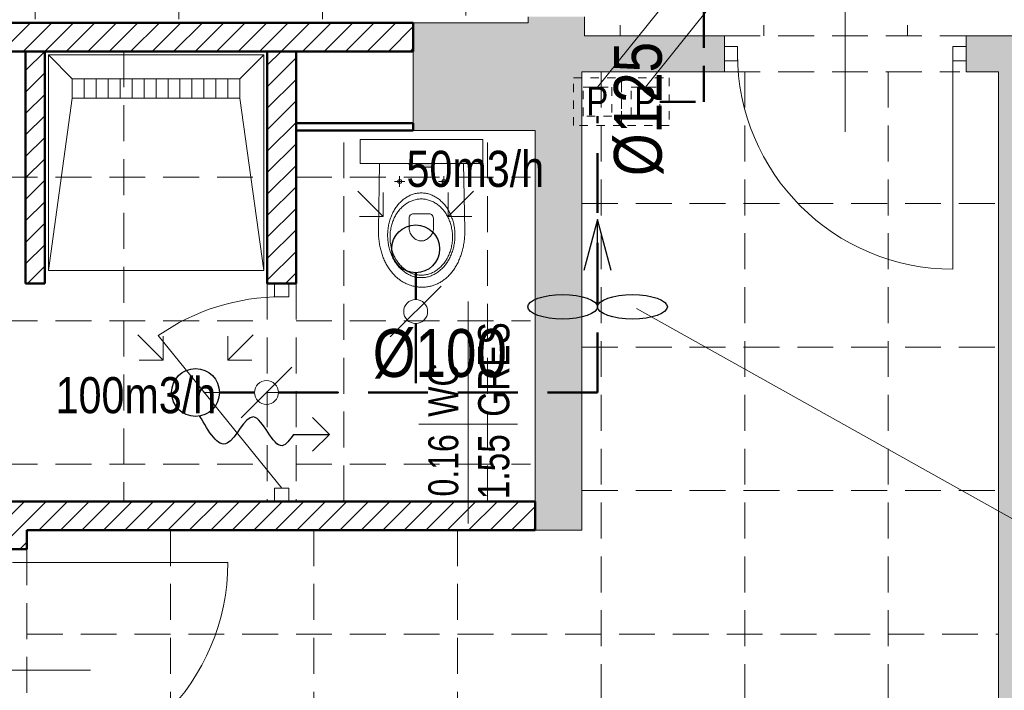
# Model space of a CAD drawing. Header units: millimetres. Extents: x -23540 to 53212, y -37964 to 41185.
# Tile 173 of 203: x 16522 to 16933, y -31753 to -31473. Entities that reach past the tile are written whole.
import ezdxf
from ezdxf.enums import TextEntityAlignment as Align

# ---------------------------------------------------------------- set-up
doc = ezdxf.new("R2010")
doc.units = ezdxf.units.MM
for name, pattern in [('0.5_0.5', [1, 0.5, -0.5]), ('DASHED', [0.75, 0.5, -0.25]), ('DASHEDX2', [1.5, 1, -0.5])]:
    doc.linetypes.add(name, pattern=pattern)
doc.layers.get('0').update_dxf_attribs({"lineweight": 18})
for name, color, linetype, lineweight in [('BA_met', 7, 'Continuous', 18), ('Cienka', 7, 'Continuous', 18), ('mm_went_opis', 7, 'Continuous', 15), ('mm_Wentylacja', 5, 'Continuous', 50), ('PG_PRZERYWANE_ŚREDNIE', 1, 'DASHEDX2', 18), ('PG_WIDOKOWE_CIENKIE', 1, 'Continuous', 18), ('PG_WYPOSAŻENIE', 1, 'Continuous', 18), ('PG_ŚCIANY_DZIAŁOWE', 3, 'Continuous', 18), ('WYPOSAŻENIE GARAŻU', 253, 'Continuous', 5)]:
    doc.layers.add(name, color=color, linetype=linetype, lineweight=lineweight)
doc.styles.add('ROMANS', font='bikromsw.shx', dxfattribs={"width": 0.8})
doc.styles.get("Standard").update_dxf_attribs({"font": 'arial.ttf'})

# ---------------------------------------------------------------- blocks, each defined once
blk = doc.blocks.new('jamb')
blk.add_lwpolyline([(-0.5, -0.5), (-0.5, 0.5), (0.5, 0.5), (0.5, -0.5)], close=True)
blk = doc.blocks.new('dr1h901')
at = {"color": 0}
blk.add_line((-0.5, 0), (-0.5, 1), dxfattribs=at)
blk.add_line((0, 0.3622), (0, -0.2655))
blk.add_arc((-0.5, 0), 1, 0, 90, dxfattribs=at)
blk = doc.blocks.new('podciecie')
at = {"layer": 'mm_Wentylacja', "color": 142, "lineweight": 30}
for p, q in [((23288, -37575.5), (23288, -37590.5)), ((23288, -37590.5), (23280.93, -37583.43)), ((23288, -37590.5), (23295.07, -37583.43))]:
    blk.add_line(p, q, dxfattribs=at)
blk.add_spline([(23288, -37575.5), (23283.25, -37570.75), (23295.25, -37558.75), (23284.25, -37547.75), (23295.75, -37536.25)], degree=3, dxfattribs=at)
blk = doc.blocks.new('A$C6458b610')
at = {"layer": 'mm_went_opis', "color": 40, "lineweight": 30, "true_color": 0xf8d731}
for points in [[(34.89, 20.29), (29.19, 41.54), (23.49, 20.29)], [(29.19, 5.09), (29.19, 41.54)]]:
    blk.add_lwpolyline(points, dxfattribs=at)
for centre in [(14.59, 5.09), (43.78, 5.09)]:
    blk.add_ellipse(centre, major_axis=(-14.59, 0), ratio=0.348878, dxfattribs=at)
blk = doc.blocks.new('bikmet')
blk.add_line((0, 1.65), (0, -1.65))
at = {"style": 'ROMANS', "width": 0.8}
blk.add_attdef('NRPOM', text='', height=1, dxfattribs=at).set_placement((-0.333, 0.333), align=Align.RIGHT)
blk.add_attdef('NWAPOM', (0.25, 0.333), '', height=1, dxfattribs=at)
blk.add_attdef('PODLOGA', text='', height=1.042, dxfattribs=at).set_placement((0.25, -0.333), align=Align.TOP_LEFT)
blk.add_attdef('RAREA', text='', height=1.042, dxfattribs=at).set_placement((-0.333, -0.333), align=Align.TOP_RIGHT)

msp = doc.modelspace()

# ---------------------------------------------------------------- hatches: boundary and pattern name
at = {"lineweight": 18, "true_color": 0x636466, "transparency": 33554559}
h = msp.add_hatch(color=251, dxfattribs=at)
h.dxf.hatch_style = 1
h.paths.add_polyline_path([(16692.89, -31534.37), (16693.66, -31534.26), (16694.28, -31533.97), (16694.74, -31533.58), (16695.03, -31533.14), (16695.13, -31532.73), (16684.54, -31532.73), (16684.64, -31533.14), (16684.92, -31533.58), (16685.38, -31533.97), (16686.01, -31534.26), (16686.78, -31534.37)])
at = {"layer": 'PG_ŚCIANY_DZIAŁOWE', "true_color": 0x939598, "transparency": 33554610}
h = msp.add_hatch(color=252, dxfattribs=at)
h.dxf.hatch_style = 1
h.paths.add_polyline_path([(16686.36, -31518.96), (16756.86, -31518.96), (16756.86, -31494.46), (16816.36, -31494.46), (16816.36, -31479.46), (16757.86, -31479.46), (16757.86, -31471.46), (16734.36, -31471.46), (16734.36, -31473.96), (16686.36, -31473.96)])
h = msp.add_hatch(color=252, dxfattribs=at)
h.dxf.hatch_style = 1
h.paths.add_polyline_path([(16945.86, -31479.46), (16917.36, -31479.46), (16917.36, -31494.46), (16930.86, -31494.46), (16930.86, -32110.96), (16945.86, -32110.96)])
h = msp.add_hatch(color=252, dxfattribs=at)
h.dxf.hatch_style = 1
h.paths.add_polyline_path([(16756.86, -31518.96), (16737.36, -31518.96), (16737.36, -31685.96), (16756.86, -31685.96)])

# ---------------------------------------------------------------- linework, layer by layer
at = {"color": 251, "true_color": 0x636466, "extrusion": (0, 0, -1)}
for p, q in [((16866.86, -31519.56), (16866.86, -31463.07)), ((16911.86, -31486.96), (16911.86, -31576.96)), ((16631.36, -31668.46), (16579.79, -31604.7)), ((16598.76, -31628.46), (16619.99, -31628.46)), ((16624.99, -31628.46), (16655.25, -31628.46))]:
    msp.add_line(p, q, dxfattribs=at)
at = {"color": 251, "true_color": 0x636466}
for p, q in [((16156.86, -31473.96), (16686.36, -31473.96)), ((16686.36, -31473.96), (16686.36, -31485.96)), ((16734.36, -31473.96), (16686.36, -31473.96)), ((16686.36, -31473.96), (16686.36, -31518.96)), ((16734.36, -31471.46), (16734.36, -31473.96)), ((16757.86, -31471.46), (16757.86, -31479.46)), ((16816.36, -31479.46), (16757.86, -31479.46)), ((16816.36, -31479.46), (16816.36, -31494.46)), ((16945.86, -31479.46), (16917.36, -31479.46)), ((16917.36, -31479.46), (16917.36, -31494.46)), ((16686.36, -31485.96), (16156.86, -31485.96)), ((16821.86, -31483.96), (16816.36, -31483.96)), ((16816.36, -31483.96), (16816.36, -31489.96)), ((16821.86, -31489.96), (16821.86, -31483.96)), ((16917.36, -31483.96), (16911.86, -31483.96)), ((16911.86, -31483.96), (16911.86, -31489.96)), ((16917.36, -31489.96), (16917.36, -31483.96)), ((16816.36, -31489.96), (16821.86, -31489.96)), ((16911.86, -31489.96), (16917.36, -31489.96)), ((16816.36, -31494.46), (16756.86, -31494.46)), ((16756.86, -31518.96), (16756.86, -31494.46)), ((16930.86, -31494.46), (16917.36, -31494.46)), ((16930.86, -31494.46), (16930.86, -32110.96)), ((16686.36, -31518.96), (16737.36, -31518.96)), ((16737.36, -31685.96), (16737.36, -31518.96)), ((16756.86, -31685.96), (16756.86, -31518.96)), ((16634.36, -31582.96), (16628.36, -31582.96)), ((16628.36, -31582.96), (16628.36, -31588.46)), ((16634.36, -31588.46), (16634.36, -31582.96)), ((16628.36, -31588.46), (16634.36, -31588.46)), ((16737.36, -31685.96), (16756.86, -31685.96))]:
    msp.add_line(p, q, dxfattribs=at)
at = {"color": 251, "lineweight": 18, "true_color": 0x636466}
for p, q in [((16664.17, -31532.73), (16664.17, -31522.73)), ((16664.17, -31522.73), (16715.49, -31522.73)), ((16715.49, -31532.73), (16715.49, -31522.73)), ((16664.17, -31532.73), (16715.49, -31532.73))]:
    msp.add_line(p, q, dxfattribs=at)
at = {"color": 251, "lineweight": 13, "true_color": 0x636466}
for p, q in [((16672.31, -31532.72), (16671.76, -31560.44)), ((16684.64, -31533.14), (16684.54, -31532.73)), ((16684.92, -31533.58), (16684.64, -31533.14)), ((16685.38, -31533.97), (16684.92, -31533.58)), ((16686.01, -31534.26), (16685.38, -31533.97)), ((16686.78, -31534.37), (16686.01, -31534.26)), ((16686.78, -31534.37), (16692.89, -31534.37)), ((16692.89, -31534.37), (16693.66, -31534.26)), ((16693.66, -31534.26), (16694.28, -31533.97)), ((16694.28, -31533.97), (16694.74, -31533.58)), ((16694.74, -31533.58), (16695.03, -31533.14)), ((16695.03, -31533.14), (16695.13, -31532.73)), ((16707.91, -31560.44), (16707.37, -31532.73)), ((16679.97, -31539.93), (16679.86, -31540.34)), ((16680.26, -31539.64), (16679.97, -31539.93)), ((16680.67, -31539.52), (16680.26, -31539.64)), ((16680.67, -31542.59), (16680.67, -31538.09)), ((16681.09, -31539.64), (16680.67, -31539.52)), ((16681.38, -31539.93), (16681.09, -31539.64)), ((16681.49, -31540.34), (16681.38, -31539.93)), ((16698.38, -31539.93), (16698.27, -31540.34)), ((16698.67, -31539.64), (16698.38, -31539.93)), ((16699.09, -31539.52), (16698.67, -31539.64)), ((16699.09, -31542.59), (16699.09, -31538.09)), ((16699.5, -31539.64), (16699.09, -31539.52)), ((16699.79, -31539.93), (16699.5, -31539.64)), ((16699.9, -31540.34), (16699.79, -31539.93)), ((16682.86, -31540.34), (16678.49, -31540.34)), ((16679.86, -31540.34), (16679.97, -31540.75)), ((16679.97, -31540.75), (16680.26, -31541.05)), ((16680.26, -31541.05), (16680.67, -31541.16)), ((16680.67, -31541.16), (16681.09, -31541.05)), ((16681.09, -31541.05), (16681.38, -31540.75)), ((16681.38, -31540.75), (16681.49, -31540.34)), ((16701.27, -31540.34), (16696.9, -31540.34)), ((16698.27, -31540.34), (16698.38, -31540.75)), ((16698.38, -31540.75), (16698.67, -31541.05)), ((16698.67, -31541.05), (16699.09, -31541.16)), ((16699.09, -31541.16), (16699.5, -31541.05)), ((16699.5, -31541.05), (16699.79, -31540.75)), ((16699.79, -31540.75), (16699.9, -31540.34)), ((16681.47, -31548.46), (16681.81, -31548.16)), ((16681.81, -31548.16), (16682.15, -31547.88)), ((16682.15, -31547.88), (16682.5, -31547.6)), ((16682.5, -31547.6), (16682.85, -31547.35)), ((16682.85, -31547.35), (16683.21, -31547.1)), ((16683.21, -31547.1), (16683.58, -31546.87)), ((16683.58, -31546.87), (16683.96, -31546.65)), ((16683.96, -31546.65), (16684.33, -31546.44)), ((16684.33, -31546.44), (16684.72, -31546.25)), ((16684.72, -31546.25), (16685.11, -31546.07)), ((16685.11, -31546.07), (16685.51, -31545.9)), ((16685.51, -31545.9), (16685.91, -31545.75)), ((16685.83, -31548.33), (16686.24, -31548.18)), ((16685.91, -31545.75), (16686.31, -31545.62)), ((16686.24, -31548.18), (16686.66, -31548.05)), ((16686.31, -31545.62), (16686.72, -31545.5)), ((16686.66, -31548.05), (16687.08, -31547.94)), ((16686.72, -31545.5), (16687.14, -31545.39)), ((16687.08, -31547.94), (16687.5, -31547.84)), ((16687.14, -31545.39), (16687.55, -31545.3)), ((16687.5, -31547.84), (16687.94, -31547.76)), ((16687.55, -31545.3), (16687.98, -31545.23)), ((16687.94, -31547.76), (16688.37, -31547.69)), ((16687.98, -31545.23), (16688.4, -31545.17)), ((16688.37, -31547.69), (16688.81, -31547.65)), ((16688.4, -31545.17), (16688.83, -31545.13)), ((16688.81, -31547.65), (16689.26, -31547.62)), ((16688.83, -31545.13), (16689.27, -31545.1)), ((16689.26, -31547.62), (16689.7, -31547.61)), ((16689.27, -31545.1), (16689.7, -31545.1)), ((16689.7, -31545.1), (16690.14, -31545.1)), ((16689.7, -31547.61), (16690.15, -31547.62)), ((16689.7, -31547.61), (16689.7, -31547.61)), ((16690.14, -31545.1), (16690.57, -31545.13)), ((16690.15, -31547.62), (16690.6, -31547.65)), ((16690.57, -31545.13), (16691, -31545.17)), ((16690.6, -31547.65), (16691.04, -31547.69)), ((16691, -31545.17), (16691.43, -31545.23)), ((16691.04, -31547.69), (16691.47, -31547.76)), ((16691.43, -31545.23), (16691.85, -31545.3)), ((16691.47, -31547.76), (16691.9, -31547.84)), ((16691.85, -31545.3), (16692.27, -31545.39)), ((16691.9, -31547.84), (16692.33, -31547.94)), ((16692.27, -31545.39), (16692.69, -31545.5)), ((16692.33, -31547.94), (16692.75, -31548.05)), ((16692.69, -31545.5), (16693.1, -31545.62)), ((16692.75, -31548.05), (16693.17, -31548.18)), ((16693.1, -31545.62), (16693.5, -31545.75)), ((16693.17, -31548.18), (16693.58, -31548.33)), ((16693.5, -31545.75), (16693.9, -31545.9)), ((16693.9, -31545.9), (16694.3, -31546.07)), ((16694.3, -31546.07), (16694.69, -31546.25)), ((16694.69, -31546.25), (16695.07, -31546.44)), ((16695.07, -31546.44), (16695.45, -31546.65)), ((16695.45, -31546.65), (16695.83, -31546.87)), ((16695.83, -31546.87), (16696.19, -31547.1)), ((16696.19, -31547.1), (16696.56, -31547.35)), ((16696.56, -31547.35), (16696.91, -31547.6)), ((16696.91, -31547.6), (16697.26, -31547.88)), ((16697.26, -31547.88), (16697.6, -31548.16)), ((16697.6, -31548.16), (16697.93, -31548.46)), ((16678.31, -31552.43), (16678.56, -31552.02)), ((16678.56, -31552.02), (16678.81, -31551.62)), ((16678.81, -31551.62), (16679.07, -31551.23)), ((16679.07, -31551.23), (16679.34, -31550.84)), ((16679.34, -31550.84), (16679.62, -31550.47)), ((16679.62, -31550.47), (16679.91, -31550.11)), ((16679.91, -31550.11), (16680.21, -31549.76)), ((16680.19, -31552.65), (16680.48, -31552.28)), ((16680.21, -31549.76), (16680.51, -31549.41)), ((16680.48, -31552.28), (16680.78, -31551.93)), ((16680.51, -31549.41), (16680.83, -31549.08)), ((16680.78, -31551.93), (16681.09, -31551.58)), ((16680.83, -31549.08), (16681.15, -31548.76)), ((16681.09, -31551.58), (16681.41, -31551.25)), ((16681.15, -31548.76), (16681.47, -31548.46)), ((16681.41, -31551.25), (16681.73, -31550.94)), ((16681.73, -31550.94), (16682.07, -31550.63)), ((16682.07, -31550.63), (16682.41, -31550.34)), ((16682.41, -31550.34), (16682.76, -31550.06)), ((16682.76, -31550.06), (16683.12, -31549.79)), ((16683.12, -31549.79), (16683.49, -31549.54)), ((16683.49, -31549.54), (16683.86, -31549.3)), ((16683.86, -31549.3), (16684.24, -31549.07)), ((16684.24, -31549.07), (16684.63, -31548.87)), ((16684.63, -31548.87), (16685.02, -31548.67)), ((16685.02, -31548.67), (16685.42, -31548.49)), ((16685.42, -31548.49), (16685.83, -31548.33)), ((16693.58, -31548.33), (16693.99, -31548.49)), ((16693.99, -31548.49), (16694.39, -31548.67)), ((16694.39, -31548.67), (16694.78, -31548.87)), ((16694.78, -31548.87), (16695.17, -31549.07)), ((16695.17, -31549.07), (16695.55, -31549.3)), ((16695.55, -31549.3), (16695.92, -31549.54)), ((16695.92, -31549.54), (16696.29, -31549.79)), ((16696.29, -31549.79), (16696.65, -31550.06)), ((16696.65, -31550.06), (16697, -31550.34)), ((16697, -31550.34), (16697.34, -31550.63)), ((16697.34, -31550.63), (16697.68, -31550.94)), ((16697.68, -31550.94), (16698, -31551.25)), ((16697.93, -31548.46), (16698.26, -31548.76)), ((16698, -31551.25), (16698.32, -31551.58)), ((16698.26, -31548.76), (16698.58, -31549.08)), ((16698.32, -31551.58), (16698.63, -31551.93)), ((16698.58, -31549.08), (16698.89, -31549.41)), ((16698.63, -31551.93), (16698.93, -31552.28)), ((16698.89, -31549.41), (16699.2, -31549.76)), ((16698.93, -31552.28), (16699.22, -31552.65)), ((16699.2, -31549.76), (16699.5, -31550.11)), ((16699.5, -31550.11), (16699.78, -31550.47)), ((16699.78, -31550.47), (16700.06, -31550.84)), ((16700.06, -31550.84), (16700.34, -31551.23)), ((16700.34, -31551.23), (16700.6, -31551.62)), ((16700.6, -31551.62), (16700.85, -31552.02)), ((16700.85, -31552.02), (16701.1, -31552.43)), ((16676.56, -31556.52), (16676.71, -31556.03)), ((16676.71, -31556.03), (16676.87, -31555.56)), ((16676.87, -31555.56), (16677.05, -31555.09)), ((16677.05, -31555.09), (16677.23, -31554.62)), ((16677.23, -31554.62), (16677.43, -31554.17)), ((16677.43, -31554.17), (16677.64, -31553.72)), ((16677.64, -31553.72), (16677.85, -31553.28)), ((16677.85, -31553.28), (16678.08, -31552.85)), ((16677.85, -31556.87), (16678.03, -31556.41)), ((16678.03, -31556.41), (16678.23, -31555.95)), ((16678.08, -31552.85), (16678.31, -31552.43)), ((16678.23, -31555.95), (16678.43, -31555.5)), ((16678.43, -31555.5), (16678.65, -31555.07)), ((16678.65, -31555.07), (16678.88, -31554.64)), ((16678.88, -31554.64), (16679.12, -31554.22)), ((16679.12, -31554.22), (16679.37, -31553.81)), ((16679.37, -31553.81), (16679.63, -31553.41)), ((16679.63, -31553.41), (16679.9, -31553.03)), ((16679.9, -31553.03), (16680.19, -31552.65)), ((16684.6, -31556), (16684.61, -31555.65)), ((16684.6, -31559.84), (16684.6, -31556)), ((16684.61, -31555.65), (16684.68, -31555.24)), ((16684.68, -31555.24), (16684.83, -31554.83)), ((16684.83, -31554.83), (16685.09, -31554.43)), ((16685.09, -31554.43), (16685.47, -31554.11)), ((16685.47, -31554.11), (16686, -31553.88)), ((16686, -31553.88), (16686.71, -31553.8)), ((16686.71, -31553.8), (16686.71, -31553.8)), ((16686.71, -31553.8), (16689.94, -31553.8)), ((16689.94, -31553.8), (16692.69, -31553.8)), ((16692.69, -31553.8), (16693.4, -31553.88)), ((16693.4, -31553.88), (16693.93, -31554.11)), ((16693.93, -31554.11), (16694.31, -31554.44)), ((16694.31, -31554.44), (16694.57, -31554.83)), ((16694.57, -31554.83), (16694.72, -31555.25)), ((16694.72, -31555.25), (16694.79, -31555.66)), ((16694.79, -31555.66), (16694.8, -31556.02)), ((16694.8, -31556.02), (16694.82, -31559.87)), ((16699.22, -31552.65), (16699.5, -31553.03)), ((16699.5, -31553.03), (16699.77, -31553.41)), ((16699.77, -31553.41), (16700.04, -31553.81)), ((16700.04, -31553.81), (16700.29, -31554.22)), ((16700.29, -31554.22), (16700.53, -31554.64)), ((16700.53, -31554.64), (16700.76, -31555.07)), ((16700.76, -31555.07), (16700.98, -31555.5)), ((16700.98, -31555.5), (16701.18, -31555.95)), ((16701.1, -31552.43), (16701.33, -31552.85)), ((16701.18, -31555.95), (16701.38, -31556.41)), ((16701.33, -31552.85), (16701.56, -31553.28)), ((16701.38, -31556.41), (16701.56, -31556.87)), ((16701.56, -31553.28), (16701.77, -31553.72)), ((16701.77, -31553.72), (16701.98, -31554.17)), ((16701.98, -31554.17), (16702.18, -31554.62)), ((16702.18, -31554.62), (16702.36, -31555.09)), ((16702.36, -31555.09), (16702.54, -31555.56)), ((16702.54, -31555.56), (16702.7, -31556.03)), ((16702.7, -31556.03), (16702.85, -31556.52)), ((16671.76, -31560.44), (16671.76, -31561.04)), ((16675.75, -31560.62), (16675.81, -31560.08)), ((16675.81, -31560.08), (16675.88, -31559.56)), ((16675.88, -31559.56), (16675.96, -31559.04)), ((16675.96, -31559.04), (16676.06, -31558.52)), ((16676.06, -31558.52), (16676.16, -31558.01)), ((16676.16, -31558.01), (16676.28, -31557.51)), ((16676.28, -31557.51), (16676.41, -31557.01)), ((16676.41, -31557.01), (16676.56, -31556.52)), ((16676.83, -31560.85), (16676.91, -31560.33)), ((16676.91, -31560.33), (16677.01, -31559.81)), ((16677.01, -31559.81), (16677.11, -31559.3)), ((16677.11, -31559.3), (16677.23, -31558.8)), ((16677.23, -31558.8), (16677.37, -31558.31)), ((16677.37, -31558.31), (16677.51, -31557.82)), ((16677.51, -31557.82), (16677.67, -31557.34)), ((16677.67, -31557.34), (16677.85, -31556.87)), ((16684.63, -31560.37), (16684.6, -31559.84)), ((16684.72, -31560.88), (16684.63, -31560.37)), ((16694.78, -31560.39), (16694.69, -31560.9)), ((16694.82, -31559.87), (16694.78, -31560.39)), ((16701.56, -31556.87), (16701.73, -31557.34)), ((16701.73, -31557.34), (16701.89, -31557.82)), ((16701.89, -31557.82), (16702.04, -31558.31)), ((16702.04, -31558.31), (16702.17, -31558.8)), ((16702.17, -31558.8), (16702.3, -31559.3)), ((16702.3, -31559.3), (16702.4, -31559.81)), ((16702.4, -31559.81), (16702.5, -31560.33)), ((16702.5, -31560.33), (16702.58, -31560.85)), ((16702.85, -31556.52), (16703, -31557.01)), ((16703, -31557.01), (16703.13, -31557.51)), ((16703.13, -31557.51), (16703.25, -31558.01)), ((16703.25, -31558.01), (16703.35, -31558.52)), ((16703.35, -31558.52), (16703.45, -31559.04)), ((16703.45, -31559.04), (16703.53, -31559.56)), ((16703.53, -31559.56), (16703.6, -31560.08)), ((16703.6, -31560.08), (16703.66, -31560.62)), ((16707.91, -31561.04), (16707.91, -31560.44)), ((16671.76, -31561.04), (16671.78, -31561.64)), ((16671.78, -31561.64), (16671.8, -31562.23)), ((16671.8, -31562.23), (16671.83, -31562.81)), ((16671.83, -31562.81), (16671.86, -31563.39)), ((16671.86, -31563.39), (16671.91, -31563.97)), ((16671.91, -31563.97), (16671.97, -31564.53)), ((16671.97, -31564.53), (16672.04, -31565.09)), ((16675.64, -31562.79), (16675.65, -31562.24)), ((16675.65, -31563.34), (16675.64, -31562.79)), ((16675.64, -31562.79), (16675.64, -31562.79)), ((16675.65, -31562.24), (16675.67, -31561.69)), ((16675.67, -31563.89), (16675.65, -31563.34)), ((16675.67, -31561.69), (16675.7, -31561.15)), ((16675.7, -31564.43), (16675.67, -31563.89)), ((16675.7, -31561.15), (16675.75, -31560.62)), ((16675.75, -31564.96), (16675.7, -31564.43)), ((16676.65, -31563.53), (16676.64, -31563.53)), ((16676.65, -31562.98), (16676.68, -31562.44)), ((16676.65, -31563.53), (16676.65, -31562.98)), ((16676.65, -31564.07), (16676.65, -31563.53)), ((16676.68, -31564.61), (16676.65, -31564.07)), ((16676.68, -31562.44), (16676.71, -31561.9)), ((16676.71, -31565.15), (16676.68, -31564.61)), ((16676.71, -31561.9), (16676.76, -31561.37)), ((16676.76, -31561.37), (16676.83, -31560.85)), ((16684.86, -31561.38), (16684.72, -31560.88)), ((16685.06, -31561.86), (16684.86, -31561.38)), ((16685.3, -31562.33), (16685.06, -31561.86)), ((16685.59, -31562.76), (16685.3, -31562.33)), ((16685.91, -31563.17), (16685.59, -31562.76)), ((16686.26, -31563.55), (16685.91, -31563.17)), ((16686.64, -31563.9), (16686.26, -31563.55)), ((16687.04, -31564.21), (16686.64, -31563.9)), ((16687.47, -31564.48), (16687.04, -31564.21)), ((16687.9, -31564.71), (16687.47, -31564.48)), ((16691.94, -31564.48), (16691.51, -31564.71)), ((16692.37, -31564.21), (16691.94, -31564.48)), ((16692.77, -31563.91), (16692.37, -31564.21)), ((16693.15, -31563.56), (16692.77, -31563.91)), ((16693.5, -31563.18), (16693.15, -31563.56)), ((16693.82, -31562.77), (16693.5, -31563.18)), ((16694.11, -31562.34), (16693.82, -31562.77)), ((16694.35, -31561.88), (16694.11, -31562.34)), ((16694.55, -31561.4), (16694.35, -31561.88)), ((16694.69, -31560.9), (16694.55, -31561.4)), ((16702.58, -31560.85), (16702.64, -31561.37)), ((16702.64, -31561.37), (16702.7, -31561.9)), ((16702.7, -31561.9), (16702.73, -31562.44)), ((16702.73, -31564.61), (16702.7, -31565.15)), ((16702.73, -31562.44), (16702.76, -31562.98)), ((16702.76, -31564.07), (16702.73, -31564.61)), ((16702.76, -31562.98), (16702.76, -31563.53)), ((16702.76, -31563.53), (16702.76, -31563.53)), ((16702.76, -31563.53), (16702.76, -31564.07)), ((16703.66, -31560.62), (16703.71, -31561.15)), ((16703.71, -31564.43), (16703.66, -31564.96)), ((16703.71, -31561.15), (16703.74, -31561.69)), ((16703.74, -31563.89), (16703.71, -31564.43)), ((16703.74, -31561.69), (16703.76, -31562.24)), ((16703.76, -31563.34), (16703.74, -31563.89)), ((16703.76, -31562.24), (16703.77, -31562.79)), ((16703.77, -31562.79), (16703.76, -31563.34)), ((16707.64, -31565.13), (16707.71, -31564.56)), ((16707.71, -31564.56), (16707.76, -31563.99)), ((16707.76, -31563.99), (16707.81, -31563.41)), ((16707.81, -31563.41), (16707.85, -31562.83)), ((16707.85, -31562.83), (16707.88, -31562.24)), ((16707.88, -31562.24), (16707.9, -31561.65)), ((16707.9, -31561.65), (16707.91, -31561.04)), ((16672.04, -31565.09), (16672.11, -31565.65)), ((16672.11, -31565.65), (16672.19, -31566.19)), ((16672.19, -31566.19), (16672.29, -31566.73)), ((16672.29, -31566.73), (16672.39, -31567.27)), ((16672.39, -31567.27), (16672.49, -31567.79)), ((16672.49, -31567.79), (16672.61, -31568.31)), ((16672.61, -31568.31), (16672.74, -31568.82)), ((16675.81, -31565.49), (16675.75, -31564.96)), ((16675.88, -31566.02), (16675.81, -31565.49)), ((16675.96, -31566.54), (16675.88, -31566.02)), ((16676.06, -31567.06), (16675.96, -31566.54)), ((16676.16, -31567.57), (16676.06, -31567.06)), ((16676.28, -31568.07), (16676.16, -31567.57)), ((16676.41, -31568.57), (16676.28, -31568.07)), ((16676.56, -31569.06), (16676.41, -31568.57)), ((16676.76, -31565.68), (16676.71, -31565.15)), ((16676.83, -31566.21), (16676.76, -31565.68)), ((16676.91, -31566.73), (16676.83, -31566.21)), ((16677.01, -31567.24), (16676.91, -31566.73)), ((16677.11, -31567.75), (16677.01, -31567.24)), ((16677.23, -31568.25), (16677.11, -31567.75)), ((16677.37, -31568.75), (16677.23, -31568.25)), ((16677.51, -31569.23), (16677.37, -31568.75)), ((16688.35, -31564.89), (16687.9, -31564.71)), ((16688.8, -31565.03), (16688.35, -31564.89)), ((16689.26, -31565.11), (16688.8, -31565.03)), ((16689.71, -31565.14), (16689.26, -31565.11)), ((16690.16, -31565.11), (16689.71, -31565.14)), ((16690.61, -31565.03), (16690.16, -31565.11)), ((16691.06, -31564.89), (16690.61, -31565.03)), ((16691.51, -31564.71), (16691.06, -31564.89)), ((16702.04, -31568.75), (16701.89, -31569.23)), ((16702.17, -31568.25), (16702.04, -31568.75)), ((16702.3, -31567.75), (16702.17, -31568.25)), ((16702.4, -31567.24), (16702.3, -31567.75)), ((16702.5, -31566.73), (16702.4, -31567.24)), ((16702.58, -31566.21), (16702.5, -31566.73)), ((16702.64, -31565.68), (16702.58, -31566.21)), ((16702.7, -31565.15), (16702.64, -31565.68)), ((16703, -31568.57), (16702.85, -31569.06)), ((16703.13, -31568.07), (16703, -31568.57)), ((16703.25, -31567.57), (16703.13, -31568.07)), ((16703.35, -31567.06), (16703.25, -31567.57)), ((16703.45, -31566.54), (16703.35, -31567.06)), ((16703.53, -31566.02), (16703.45, -31566.54)), ((16703.6, -31565.49), (16703.53, -31566.02)), ((16703.66, -31564.96), (16703.6, -31565.49)), ((16706.94, -31568.89), (16707.06, -31568.37)), ((16707.06, -31568.37), (16707.18, -31567.85)), ((16707.18, -31567.85), (16707.29, -31567.32)), ((16707.29, -31567.32), (16707.39, -31566.78)), ((16707.39, -31566.78), (16707.48, -31566.23)), ((16707.48, -31566.23), (16707.56, -31565.68)), ((16707.56, -31565.68), (16707.64, -31565.13)), ((16672.74, -31568.82), (16672.87, -31569.33)), ((16672.87, -31569.33), (16673.01, -31569.83)), ((16673.01, -31569.83), (16673.16, -31570.32)), ((16673.16, -31570.32), (16673.32, -31570.8)), ((16673.32, -31570.8), (16673.48, -31571.28)), ((16673.48, -31571.28), (16673.65, -31571.75)), ((16673.65, -31571.75), (16673.83, -31572.21)), ((16673.83, -31572.21), (16674.02, -31572.67)), ((16674.02, -31572.67), (16674.21, -31573.11)), ((16676.71, -31569.55), (16676.56, -31569.06)), ((16676.87, -31570.02), (16676.71, -31569.55)), ((16677.05, -31570.49), (16676.87, -31570.02)), ((16677.23, -31570.96), (16677.05, -31570.49)), ((16677.43, -31571.41), (16677.23, -31570.96)), ((16677.64, -31571.86), (16677.43, -31571.41)), ((16677.67, -31569.71), (16677.51, -31569.23)), ((16677.85, -31572.29), (16677.64, -31571.86)), ((16677.85, -31570.18), (16677.67, -31569.71)), ((16678.03, -31570.65), (16677.85, -31570.18)), ((16678.08, -31572.72), (16677.85, -31572.29)), ((16678.23, -31571.1), (16678.03, -31570.65)), ((16678.31, -31573.15), (16678.08, -31572.72)), ((16678.43, -31571.55), (16678.23, -31571.1)), ((16678.65, -31571.99), (16678.43, -31571.55)), ((16678.88, -31572.42), (16678.65, -31571.99)), ((16679.12, -31572.83), (16678.88, -31572.42)), ((16679.37, -31573.24), (16679.12, -31572.83)), ((16700.29, -31572.83), (16700.04, -31573.24)), ((16700.53, -31572.42), (16700.29, -31572.83)), ((16700.76, -31571.99), (16700.53, -31572.42)), ((16700.98, -31571.55), (16700.76, -31571.99)), ((16701.18, -31571.1), (16700.98, -31571.55)), ((16701.33, -31572.72), (16701.1, -31573.15)), ((16701.38, -31570.65), (16701.18, -31571.1)), ((16701.56, -31572.29), (16701.33, -31572.72)), ((16701.56, -31570.18), (16701.38, -31570.65)), ((16701.73, -31569.71), (16701.56, -31570.18)), ((16701.77, -31571.86), (16701.56, -31572.29)), ((16701.89, -31569.23), (16701.73, -31569.71)), ((16701.98, -31571.41), (16701.77, -31571.86)), ((16702.18, -31570.96), (16701.98, -31571.41)), ((16702.36, -31570.49), (16702.18, -31570.96)), ((16702.54, -31570.02), (16702.36, -31570.49)), ((16702.7, -31569.55), (16702.54, -31570.02)), ((16702.85, -31569.06), (16702.7, -31569.55)), ((16705.46, -31573.21), (16705.66, -31572.76)), ((16705.66, -31572.76), (16705.84, -31572.3)), ((16705.84, -31572.3), (16706.02, -31571.84)), ((16706.02, -31571.84), (16706.19, -31571.36)), ((16706.19, -31571.36), (16706.36, -31570.88)), ((16706.36, -31570.88), (16706.51, -31570.39)), ((16706.51, -31570.39), (16706.66, -31569.9)), ((16706.66, -31569.9), (16706.8, -31569.4)), ((16706.8, -31569.4), (16706.94, -31568.89)), ((16674.21, -31573.11), (16674.41, -31573.55)), ((16674.41, -31573.55), (16674.62, -31573.98)), ((16674.62, -31573.98), (16674.83, -31574.41)), ((16674.83, -31574.41), (16675.06, -31574.82)), ((16675.06, -31574.82), (16675.28, -31575.23)), ((16675.28, -31575.23), (16675.52, -31575.63)), ((16675.52, -31575.63), (16675.76, -31576.02)), ((16675.76, -31576.02), (16676.01, -31576.41)), ((16676.01, -31576.41), (16676.26, -31576.79)), ((16676.26, -31576.79), (16676.52, -31577.15)), ((16678.56, -31573.56), (16678.31, -31573.15)), ((16678.81, -31573.96), (16678.56, -31573.56)), ((16679.07, -31574.35), (16678.81, -31573.96)), ((16679.34, -31574.74), (16679.07, -31574.35)), ((16679.62, -31575.11), (16679.34, -31574.74)), ((16679.63, -31573.64), (16679.37, -31573.24)), ((16679.91, -31575.47), (16679.62, -31575.11)), ((16679.9, -31574.03), (16679.63, -31573.64)), ((16680.19, -31574.41), (16679.9, -31574.03)), ((16680.21, -31575.82), (16679.91, -31575.47)), ((16680.48, -31574.77), (16680.19, -31574.41)), ((16680.51, -31576.17), (16680.21, -31575.82)), ((16680.78, -31575.13), (16680.48, -31574.77)), ((16680.83, -31576.5), (16680.51, -31576.17)), ((16681.09, -31575.47), (16680.78, -31575.13)), ((16681.15, -31576.82), (16680.83, -31576.5)), ((16681.41, -31575.8), (16681.09, -31575.47)), ((16681.47, -31577.12), (16681.15, -31576.82)), ((16681.73, -31576.12), (16681.41, -31575.8)), ((16682.07, -31576.43), (16681.73, -31576.12)), ((16682.41, -31576.72), (16682.07, -31576.43)), ((16682.76, -31577), (16682.41, -31576.72)), ((16683.12, -31577.27), (16682.76, -31577)), ((16696.65, -31577), (16696.29, -31577.27)), ((16697, -31576.72), (16696.65, -31577)), ((16697.34, -31576.43), (16697, -31576.72)), ((16697.68, -31576.12), (16697.34, -31576.43)), ((16698, -31575.8), (16697.68, -31576.12)), ((16698.26, -31576.82), (16697.93, -31577.12)), ((16698.32, -31575.47), (16698, -31575.8)), ((16698.58, -31576.5), (16698.26, -31576.82)), ((16698.63, -31575.13), (16698.32, -31575.47)), ((16698.89, -31576.17), (16698.58, -31576.5)), ((16698.93, -31574.77), (16698.63, -31575.13)), ((16699.2, -31575.82), (16698.89, -31576.17)), ((16699.22, -31574.41), (16698.93, -31574.77)), ((16699.5, -31575.47), (16699.2, -31575.82)), ((16699.5, -31574.03), (16699.22, -31574.41)), ((16699.77, -31573.64), (16699.5, -31574.03)), ((16699.78, -31575.11), (16699.5, -31575.47)), ((16700.04, -31573.24), (16699.77, -31573.64)), ((16700.06, -31574.74), (16699.78, -31575.11)), ((16700.34, -31574.35), (16700.06, -31574.74)), ((16700.6, -31573.96), (16700.34, -31574.35)), ((16700.85, -31573.56), (16700.6, -31573.96)), ((16701.1, -31573.15), (16700.85, -31573.56)), ((16703.16, -31577.29), (16703.41, -31576.91)), ((16703.41, -31576.91), (16703.67, -31576.54)), ((16703.67, -31576.54), (16703.92, -31576.15)), ((16703.92, -31576.15), (16704.16, -31575.75)), ((16704.16, -31575.75), (16704.39, -31575.35)), ((16704.39, -31575.35), (16704.62, -31574.94)), ((16704.62, -31574.94), (16704.84, -31574.52)), ((16704.84, -31574.52), (16705.05, -31574.09)), ((16705.05, -31574.09), (16705.26, -31573.66)), ((16705.26, -31573.66), (16705.46, -31573.21)), ((16676.52, -31577.15), (16676.78, -31577.51)), ((16676.78, -31577.51), (16677.06, -31577.86)), ((16677.06, -31577.86), (16677.33, -31578.21)), ((16677.33, -31578.21), (16677.62, -31578.54)), ((16677.62, -31578.54), (16677.9, -31578.87)), ((16677.9, -31578.87), (16678.2, -31579.19)), ((16678.2, -31579.19), (16678.5, -31579.5)), ((16678.5, -31579.5), (16678.8, -31579.8)), ((16678.8, -31579.8), (16679.11, -31580.09)), ((16679.11, -31580.09), (16679.43, -31580.37)), ((16679.43, -31580.37), (16679.74, -31580.65)), ((16679.74, -31580.65), (16680.07, -31580.91)), ((16680.07, -31580.91), (16680.4, -31581.17)), ((16681.81, -31577.42), (16681.47, -31577.12)), ((16682.15, -31577.7), (16681.81, -31577.42)), ((16682.5, -31577.97), (16682.15, -31577.7)), ((16682.85, -31578.23), (16682.5, -31577.97)), ((16683.21, -31578.48), (16682.85, -31578.23)), ((16683.49, -31577.52), (16683.12, -31577.27)), ((16683.58, -31578.71), (16683.21, -31578.48)), ((16683.86, -31577.76), (16683.49, -31577.52)), ((16683.96, -31578.93), (16683.58, -31578.71)), ((16684.24, -31577.98), (16683.86, -31577.76)), ((16684.33, -31579.14), (16683.96, -31578.93)), ((16684.63, -31578.19), (16684.24, -31577.98)), ((16684.72, -31579.33), (16684.33, -31579.14)), ((16685.02, -31578.38), (16684.63, -31578.19)), ((16685.11, -31579.51), (16684.72, -31579.33)), ((16685.42, -31578.56), (16685.02, -31578.38)), ((16685.51, -31579.68), (16685.11, -31579.51)), ((16685.83, -31578.73), (16685.42, -31578.56)), ((16685.91, -31579.83), (16685.51, -31579.68)), ((16686.24, -31578.87), (16685.83, -31578.73)), ((16686.31, -31579.96), (16685.91, -31579.83)), ((16686.66, -31579), (16686.24, -31578.87)), ((16686.72, -31580.08), (16686.31, -31579.96)), ((16687.08, -31579.12), (16686.66, -31579)), ((16687.14, -31580.19), (16686.72, -31580.08)), ((16687.5, -31579.22), (16687.08, -31579.12)), ((16687.55, -31580.28), (16687.14, -31580.19)), ((16687.94, -31579.3), (16687.5, -31579.22)), ((16687.98, -31580.35), (16687.55, -31580.28)), ((16688.37, -31579.36), (16687.94, -31579.3)), ((16688.4, -31580.41), (16687.98, -31580.35)), ((16688.81, -31579.41), (16688.37, -31579.36)), ((16688.83, -31580.45), (16688.4, -31580.41)), ((16689.26, -31579.43), (16688.81, -31579.41)), ((16689.27, -31580.48), (16688.83, -31580.45)), ((16689.7, -31579.44), (16689.26, -31579.43)), ((16689.7, -31580.48), (16689.27, -31580.48)), ((16690.15, -31579.43), (16689.7, -31579.44)), ((16689.7, -31579.44), (16689.7, -31579.44)), ((16690.14, -31580.48), (16689.7, -31580.48)), ((16689.7, -31580.48), (16689.7, -31580.48)), ((16690.57, -31580.45), (16690.14, -31580.48)), ((16690.6, -31579.41), (16690.15, -31579.43)), ((16691, -31580.41), (16690.57, -31580.45)), ((16691.04, -31579.36), (16690.6, -31579.41)), ((16691.43, -31580.35), (16691, -31580.41)), ((16691.47, -31579.3), (16691.04, -31579.36)), ((16691.85, -31580.28), (16691.43, -31580.35)), ((16691.9, -31579.22), (16691.47, -31579.3)), ((16692.27, -31580.19), (16691.85, -31580.28)), ((16692.33, -31579.12), (16691.9, -31579.22)), ((16692.69, -31580.08), (16692.27, -31580.19)), ((16692.75, -31579), (16692.33, -31579.12)), ((16693.1, -31579.96), (16692.69, -31580.08)), ((16693.17, -31578.87), (16692.75, -31579)), ((16693.5, -31579.83), (16693.1, -31579.96)), ((16693.58, -31578.73), (16693.17, -31578.87)), ((16693.9, -31579.68), (16693.5, -31579.83)), ((16693.99, -31578.56), (16693.58, -31578.73)), ((16694.3, -31579.51), (16693.9, -31579.68)), ((16694.39, -31578.38), (16693.99, -31578.56)), ((16694.69, -31579.33), (16694.3, -31579.51)), ((16694.78, -31578.19), (16694.39, -31578.38)), ((16695.07, -31579.14), (16694.69, -31579.33)), ((16695.17, -31577.98), (16694.78, -31578.19)), ((16695.45, -31578.93), (16695.07, -31579.14)), ((16695.55, -31577.76), (16695.17, -31577.98)), ((16695.83, -31578.71), (16695.45, -31578.93)), ((16695.92, -31577.52), (16695.55, -31577.76)), ((16696.19, -31578.48), (16695.83, -31578.71)), ((16696.29, -31577.27), (16695.92, -31577.52)), ((16696.56, -31578.23), (16696.19, -31578.48)), ((16696.91, -31577.97), (16696.56, -31578.23)), ((16697.26, -31577.7), (16696.91, -31577.97)), ((16697.6, -31577.42), (16697.26, -31577.7)), ((16697.93, -31577.12), (16697.6, -31577.42)), ((16699.28, -31581.31), (16699.61, -31581.06)), ((16699.61, -31581.06), (16699.93, -31580.79)), ((16699.93, -31580.79), (16700.25, -31580.52)), ((16700.25, -31580.52), (16700.56, -31580.23)), ((16700.56, -31580.23), (16700.87, -31579.94)), ((16700.87, -31579.94), (16701.18, -31579.64)), ((16701.18, -31579.64), (16701.48, -31579.33)), ((16701.48, -31579.33), (16701.77, -31579.01)), ((16701.77, -31579.01), (16702.06, -31578.68)), ((16702.06, -31578.68), (16702.34, -31578.35)), ((16702.34, -31578.35), (16702.62, -31578)), ((16702.62, -31578), (16702.89, -31577.65)), ((16702.89, -31577.65), (16703.16, -31577.29)), ((16680.4, -31581.17), (16680.73, -31581.42)), ((16680.73, -31581.42), (16681.07, -31581.65)), ((16681.07, -31581.65), (16681.41, -31581.88)), ((16681.41, -31581.88), (16681.76, -31582.1)), ((16681.76, -31582.1), (16682.11, -31582.31)), ((16682.11, -31582.31), (16682.46, -31582.51)), ((16682.46, -31582.51), (16682.82, -31582.7)), ((16682.82, -31582.7), (16683.19, -31582.89)), ((16683.19, -31582.89), (16683.55, -31583.06)), ((16683.55, -31583.06), (16683.92, -31583.22)), ((16683.92, -31583.22), (16684.3, -31583.38)), ((16684.3, -31583.38), (16684.67, -31583.52)), ((16684.67, -31583.52), (16685.05, -31583.65)), ((16685.05, -31583.65), (16685.44, -31583.78)), ((16685.44, -31583.78), (16685.82, -31583.89)), ((16685.82, -31583.89), (16686.21, -31583.99)), ((16686.21, -31583.99), (16686.61, -31584.09)), ((16686.61, -31584.09), (16687, -31584.17)), ((16687, -31584.17), (16687.4, -31584.25)), ((16687.4, -31584.25), (16687.8, -31584.31)), ((16687.8, -31584.31), (16688.2, -31584.36)), ((16688.2, -31584.36), (16688.61, -31584.4)), ((16688.61, -31584.4), (16689.02, -31584.44)), ((16689.02, -31584.44), (16689.43, -31584.46)), ((16689.43, -31584.46), (16689.84, -31584.47)), ((16689.84, -31584.47), (16690.25, -31584.47)), ((16690.25, -31584.47), (16690.66, -31584.46)), ((16690.66, -31584.46), (16691.07, -31584.44)), ((16691.07, -31584.44), (16691.47, -31584.4)), ((16691.47, -31584.4), (16691.88, -31584.36)), ((16691.88, -31584.36), (16692.28, -31584.31)), ((16692.28, -31584.31), (16692.67, -31584.24)), ((16692.67, -31584.24), (16693.07, -31584.16)), ((16693.07, -31584.16), (16693.46, -31584.08)), ((16693.46, -31584.08), (16693.85, -31583.98)), ((16693.85, -31583.98), (16694.24, -31583.87)), ((16694.24, -31583.87), (16694.62, -31583.76)), ((16694.62, -31583.76), (16695, -31583.63)), ((16695, -31583.63), (16695.38, -31583.49)), ((16695.38, -31583.49), (16695.75, -31583.34)), ((16695.75, -31583.34), (16696.12, -31583.18)), ((16696.12, -31583.18), (16696.49, -31583.01)), ((16696.49, -31583.01), (16696.85, -31582.83)), ((16696.85, -31582.83), (16697.21, -31582.65)), ((16697.21, -31582.65), (16697.57, -31582.45)), ((16697.57, -31582.45), (16697.92, -31582.24)), ((16697.92, -31582.24), (16698.26, -31582.02)), ((16698.26, -31582.02), (16698.61, -31581.79)), ((16698.61, -31581.79), (16698.94, -31581.56)), ((16698.94, -31581.56), (16699.28, -31581.31))]:
    msp.add_line(p, q, dxfattribs=at)
at = {"color": 251, "lineweight": 20, "true_color": 0x636466}
for p, q in [((16637.36, -31582.96), (16625.36, -31582.96)), ((16637.36, -31673.96), (16625.36, -31673.96))]:
    msp.add_line(p, q, dxfattribs=at)
at = {"color": 251, "true_color": 0x636466, "extrusion": (0, 0, -1)}
for centre, start, end in [((-16911.86, -31486.96), 270, 0), ((-16631.36, -31678.46), 55.0405, 90)]:
    msp.add_arc(centre, 90, start, end, dxfattribs=at)
at = {"layer": 'BA_met', "color": 251, "true_color": 0x636466}
msp.add_line((16709.31, -31683.15), (16709.31, -31590.4), dxfattribs=at)
at = {"layer": 'Cienka', "color": 251, "true_color": 0x636466}
for p, q in [((16424.36, -31485.96), (16524.36, -31485.96)), ((16532.36, -31485.96), (16625.36, -31485.96)), ((16637.36, -31673.96), (16737.36, -31673.96))]:
    msp.add_line(p, q, dxfattribs=at)
at = {"layer": 'mm_went_opis'}
for p, q in [((16763.36, -31500.96), (16828.17, -31420.03)), ((16783.36, -31500.96), (16817.64, -31458.16)), ((16779.71, -31593.35), (16969.86, -31699.85))]:
    msp.add_line(p, q, dxfattribs=at)
at = {"layer": 'mm_Wentylacja', "color": 1, "linetype": 'DASHED', "lineweight": 50, "ltscale": 30}
for p, q in [((16807.76, -31506.96), (16807.76, -31383.96)), ((16789.36, -31506.96), (16807.76, -31506.96))]:
    msp.add_line(p, q, dxfattribs=at)
at = {"layer": 'mm_Wentylacja', "color": 1, "linetype": 'DASHED', "lineweight": 50, "ltscale": 50}
for p, q in [((16763.36, -31628.46), (16763.36, -31512.96)), ((16687.36, -31578.46), (16687.36, -31589.61)), ((16687.36, -31599.61), (16687.36, -31628.46)), ((16605.36, -31628.46), (16619.99, -31628.46)), ((16629.99, -31628.46), (16763.36, -31628.46))]:
    msp.add_line(p, q, dxfattribs=at)
at = {"layer": 'mm_Wentylacja', "color": 142, "lineweight": 20}
for p, q in [((16663.21, -31544.32), (16673.82, -31554.93)), ((16673.82, -31554.93), (16673.82, -31544.93)), ((16711.5, -31544.32), (16700.89, -31554.93)), ((16700.89, -31554.93), (16700.89, -31544.93)), ((16673.82, -31554.93), (16663.82, -31554.93)), ((16700.89, -31554.93), (16710.89, -31554.93)), ((16676.75, -31605.21), (16697.96, -31584)), ((16571.21, -31604.32), (16581.82, -31614.93)), ((16581.82, -31614.93), (16581.82, -31604.93)), ((16619.5, -31604.32), (16608.89, -31614.93)), ((16608.89, -31614.93), (16608.89, -31604.93)), ((16581.82, -31614.93), (16571.82, -31614.93)), ((16608.89, -31614.93), (16618.89, -31614.93)), ((16614.38, -31639.07), (16635.6, -31617.86))]:
    msp.add_line(p, q, dxfattribs=at)
at = {"layer": 'mm_Wentylacja', "color": 1, "lineweight": 30}
for centre in [(16687.36, -31568.46), (16595.36, -31628.46)]:
    msp.add_circle(centre, 10, dxfattribs=at)
at = {"layer": 'mm_Wentylacja', "color": 142, "lineweight": 20}
for centre in [(16687.36, -31594.61), (16624.99, -31628.46)]:
    msp.add_circle(centre, 5, dxfattribs=at)
at = {"layer": 'PG_PRZERYWANE_ŚREDNIE', "color": 251, "lineweight": 15, "ltscale": 15, "true_color": 0x636466}
for p, q in [((16528.36, -30512.46), (16528.36, -31473.96)), ((16588.36, -30512.46), (16588.36, -31473.96)), ((16648.36, -30512.46), (16648.36, -31473.96)), ((16708.36, -30915.96), (16708.36, -31473.96)), ((16772.86, -31317.46), (16772.86, -31479.46)), ((16832.86, -31317.46), (16832.86, -31479.46)), ((16892.86, -31317.46), (16892.86, -31479.46)), ((16686.36, -31473.96), (16156.86, -31473.96)), ((16816.36, -31479.46), (16917.36, -31479.46)), ((16565.36, -31485.96), (16565.36, -31673.96)), ((16764.86, -31494.46), (16764.86, -32089.46)), ((16816.36, -31494.46), (16914.75, -31494.46)), ((16824.86, -31494.46), (16824.86, -32089.46)), ((16884.86, -31494.46), (16884.86, -32089.46)), ((16657.36, -31673.96), (16657.36, -31520.52)), ((16717.36, -31673.96), (16717.36, -31520.52)), ((16424.36, -31538.46), (16625.36, -31538.46)), ((16637.36, -31538.46), (16735.39, -31538.46)), ((16756.86, -31549.46), (16930.86, -31549.46)), ((16625.36, -31582.96), (16625.36, -31673.96)), ((16637.36, -31582.96), (16637.36, -31673.96)), ((16424.36, -31598.46), (16625.36, -31598.46)), ((16637.36, -31598.46), (16735.39, -31598.46)), ((16756.86, -31609.46), (16930.86, -31609.46)), ((16424.36, -31658.46), (16625.36, -31658.46)), ((16637.36, -31658.46), (16735.39, -31658.46)), ((16756.86, -31669.46), (16930.86, -31669.46)), ((16584.86, -31685.96), (16584.86, -32089.46)), ((16644.86, -31685.96), (16644.86, -32089.46)), ((16704.86, -31685.96), (16704.86, -32089.46)), ((16524.86, -31693.96), (16524.86, -31794.96)), ((16524.86, -31729.46), (16930.86, -31729.46))]:
    msp.add_line(p, q, dxfattribs=at)
at = {"layer": 'PG_WIDOKOWE_CIENKIE', "color": 251, "lineweight": 50, "true_color": 0x636466}
for p, q in [((16156.86, -31473.96), (16686.36, -31473.96)), ((16686.36, -31473.96), (16686.36, -31485.96)), ((16156.86, -31485.96), (16686.36, -31485.96)), ((16524.36, -31582.96), (16524.36, -31485.96)), ((16532.36, -31582.96), (16532.36, -31485.96)), ((16625.36, -31582.96), (16625.36, -31485.96)), ((16637.36, -31582.96), (16637.36, -31485.96)), ((16686.36, -31515.96), (16637.36, -31515.96)), ((16686.36, -31518.96), (16637.36, -31518.96)), ((16686.36, -31515.96), (16686.36, -31518.96)), ((16524.36, -31582.96), (16532.36, -31582.96)), ((16625.36, -31582.96), (16637.36, -31582.96)), ((16424.36, -31673.96), (16737.36, -31673.96)), ((16737.36, -31673.96), (16737.36, -31685.96)), ((16524.86, -31693.96), (16524.86, -31685.96)), ((16524.86, -31685.96), (16737.36, -31685.96)), ((16512.86, -31693.96), (16524.86, -31693.96))]:
    msp.add_line(p, q, dxfattribs=at)
at = {"layer": 'PG_WIDOKOWE_CIENKIE', "color": 251, "linetype": 'Continuous', "lineweight": 18, "true_color": 0x636466}
for p, q in [((16514.37, -31485.96), (16526.37, -31473.96)), ((16523.35, -31485.96), (16535.35, -31473.96)), ((16532.33, -31485.96), (16544.33, -31473.96)), ((16541.31, -31485.96), (16553.31, -31473.96)), ((16550.29, -31485.96), (16562.29, -31473.96)), ((16559.27, -31485.96), (16571.27, -31473.96)), ((16568.25, -31485.96), (16580.25, -31473.96)), ((16577.23, -31485.96), (16589.23, -31473.96)), ((16586.21, -31485.96), (16598.21, -31473.96)), ((16595.19, -31485.96), (16607.19, -31473.96)), ((16604.17, -31485.96), (16616.17, -31473.96)), ((16613.15, -31485.96), (16625.15, -31473.96)), ((16622.13, -31485.96), (16634.13, -31473.96)), ((16631.11, -31485.96), (16643.11, -31473.96)), ((16640.09, -31485.96), (16652.09, -31473.96)), ((16649.07, -31485.96), (16661.07, -31473.96)), ((16658.05, -31485.96), (16670.05, -31473.96)), ((16667.03, -31485.96), (16679.03, -31473.96)), ((16676.01, -31485.96), (16686.36, -31475.62)), ((16524.36, -31493.94), (16532.33, -31485.96)), ((16625.36, -31491.72), (16631.11, -31485.96)), ((16684.99, -31485.96), (16686.36, -31484.6)), ((16625.36, -31500.7), (16637.36, -31488.7)), ((16524.36, -31502.92), (16532.36, -31494.92)), ((16625.36, -31509.68), (16637.36, -31497.68)), ((16524.36, -31511.9), (16532.36, -31503.9)), ((16625.36, -31518.66), (16637.36, -31506.66)), ((16524.36, -31520.88), (16532.36, -31512.88)), ((16625.36, -31527.64), (16637.36, -31515.64)), ((16524.36, -31529.86), (16532.36, -31521.86)), ((16625.36, -31536.62), (16637.36, -31524.62)), ((16524.36, -31538.84), (16532.36, -31530.84)), ((16625.36, -31545.6), (16637.36, -31533.6)), ((16524.36, -31547.82), (16532.36, -31539.82)), ((16625.36, -31554.58), (16637.36, -31542.58)), ((16524.36, -31556.8), (16532.36, -31548.8)), ((16625.36, -31563.56), (16637.36, -31551.56)), ((16524.36, -31565.78), (16532.36, -31557.78)), ((16625.36, -31572.54), (16637.36, -31560.54)), ((16524.36, -31574.76), (16532.36, -31566.76)), ((16625.36, -31581.52), (16637.36, -31569.52)), ((16525.13, -31582.96), (16532.36, -31575.74)), ((16632.9, -31582.96), (16637.36, -31578.5)), ((16511.93, -31685.96), (16523.93, -31673.96)), ((16512.91, -31693.96), (16532.91, -31673.96)), ((16529.9, -31685.96), (16541.9, -31673.96)), ((16538.88, -31685.96), (16550.88, -31673.96)), ((16547.86, -31685.96), (16559.86, -31673.96)), ((16556.84, -31685.96), (16568.84, -31673.96)), ((16565.82, -31685.96), (16577.82, -31673.96)), ((16574.8, -31685.96), (16586.8, -31673.96)), ((16583.78, -31685.96), (16595.78, -31673.96)), ((16592.76, -31685.96), (16604.76, -31673.96)), ((16601.74, -31685.96), (16613.74, -31673.96)), ((16610.72, -31685.96), (16622.72, -31673.96)), ((16619.7, -31685.96), (16631.7, -31673.96)), ((16628.68, -31685.96), (16640.68, -31673.96)), ((16637.66, -31685.96), (16649.66, -31673.96)), ((16646.64, -31685.96), (16658.64, -31673.96)), ((16655.62, -31685.96), (16667.62, -31673.96)), ((16664.6, -31685.96), (16676.6, -31673.96)), ((16673.58, -31685.96), (16685.58, -31673.96)), ((16682.56, -31685.96), (16694.56, -31673.96)), ((16691.54, -31685.96), (16703.54, -31673.96)), ((16700.52, -31685.96), (16712.52, -31673.96)), ((16709.5, -31685.96), (16721.5, -31673.96)), ((16718.48, -31685.96), (16730.48, -31673.96)), ((16727.46, -31685.96), (16737.36, -31676.07)), ((16736.44, -31685.96), (16737.36, -31685.05)), ((16521.9, -31693.96), (16524.86, -31691))]:
    msp.add_line(p, q, dxfattribs=at)
at = {"layer": 'PG_WIDOKOWE_CIENKIE', "color": 251, "linetype": '0.5_0.5', "ltscale": 7, "true_color": 0x636466}
for points in [[(16753.36, -31496.96), (16773.36, -31496.96), (16773.36, -31516.96), (16753.36, -31516.96)], [(16773.36, -31496.96), (16793.36, -31496.96), (16793.36, -31516.96), (16773.36, -31516.96)], [(16757.36, -31500.96), (16769.36, -31500.96), (16769.36, -31512.96), (16757.36, -31512.96)], [(16777.36, -31500.96), (16789.36, -31500.96), (16789.36, -31512.96), (16777.36, -31512.96)]]:
    msp.add_lwpolyline(points, close=True, dxfattribs=at)
at = {"layer": 'PG_WYPOSAŻENIE', "color": 251, "true_color": 0x636466}
for p, q in [((16543.86, -31497.46), (16533.86, -31487.46)), ((16613.86, -31497.46), (16623.86, -31487.46)), ((16543.86, -31497.46), (16613.86, -31497.46)), ((16543.86, -31505.46), (16543.86, -31497.46)), ((16548.86, -31505.46), (16548.86, -31497.46)), ((16553.86, -31505.46), (16553.86, -31497.46)), ((16558.86, -31505.46), (16558.86, -31497.46)), ((16563.86, -31505.46), (16563.86, -31497.46)), ((16568.86, -31505.46), (16568.86, -31497.46)), ((16573.86, -31505.46), (16573.86, -31497.46)), ((16578.86, -31505.46), (16578.86, -31497.46)), ((16583.86, -31505.46), (16583.86, -31497.46)), ((16588.86, -31505.46), (16588.86, -31497.46)), ((16593.86, -31505.46), (16593.86, -31497.46)), ((16598.86, -31505.46), (16598.86, -31497.46)), ((16603.86, -31505.46), (16603.86, -31497.46)), ((16608.86, -31505.46), (16608.86, -31497.46)), ((16613.86, -31497.46), (16613.86, -31505.46)), ((16533.86, -31577.46), (16543.86, -31505.46)), ((16613.86, -31505.46), (16543.86, -31505.46)), ((16613.86, -31505.46), (16623.86, -31577.46))]:
    msp.add_line(p, q, dxfattribs=at)
msp.add_lwpolyline([(16533.86, -31577.46), (16623.86, -31577.46), (16623.86, -31487.46), (16533.86, -31487.46)], close=True, dxfattribs=at)

# ---------------------------------------------------------------- block references
at = {"color": 252}
msp.add_blockref('A$C6458b610', (16734.17, -31597.76), dxfattribs=at)
at = {"layer": 'BA_met', "color": 251, "true_color": 0x636466, "xscale": 12.5, "yscale": 12.5, "zscale": 12.5, "rotation": 90}
msp.add_blockref('bikmet', (16709.31, -31641.73), dxfattribs=at).add_auto_attribs({'NRPOM': '0.16', 'NWAPOM': 'WC', 'RAREA': '1.55', 'PODLOGA': 'GRES'})
at = {"layer": 'mm_Wentylacja', "color": 2, "lineweight": 30, "rotation": 89.99999999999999}
msp.add_blockref('podciecie', (-20939.17, -54933.94), dxfattribs=at)
at = {"layer": 'WYPOSAŻENIE GARAŻU', "color": 251, "true_color": 0x636466, "rotation": 270}
for name, p, xscale, yscale, zscale in [('jamb', (16631.36, -31671.21), -5.5, 5.999999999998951, 5.5), ('dr1h901', (16518.86, -31744.46), 90, 90, -90)]:
    msp.add_blockref(name, p, dxfattribs=dict(at, xscale=xscale, yscale=yscale, zscale=zscale))

# ---------------------------------------------------------------- texts
at = {"layer": 'mm_went_opis', "insert": (16770.2, -31510.02), "char_height": 20, "width": 139, "attachment_point": 2, "rotation": 90}
msp.add_mtext('{\\fArial Narrow|b0|i0|c238|p34;Ø125}', dxfattribs=at)
at = {"layer": 'mm_went_opis', "color": 4, "char_height": 12, "width": 196.6572, "attachment_point": 2}
for insert in [(16763.27, -31500.64), (16783.27, -31500.64)]:
    msp.add_mtext('{\\fArial Narrow|b0|i0|c238|p34;P}', dxfattribs=dict(at, insert=insert))
at = {"layer": 'mm_went_opis', "attachment_point": 2}
for s, insert, char_height, width in [('{\\fArial Narrow|b0|i0|c238|p34;50m3/h}', (16712.29, -31527.49), 15.06, 104.667), ('{\\fArial Narrow|b0|i0|c238|p34;Ø100}', (16697.46, -31601.97), 20, 139), ('{\\fArial Narrow|b0|i0|c238|p34;100m3/h}', (16570.44, -31622.04), 15.06, 104.667)]:
    msp.add_mtext(s, dxfattribs=dict(at, insert=insert, char_height=char_height, width=width))

doc.saveas('drawing.dxf')
